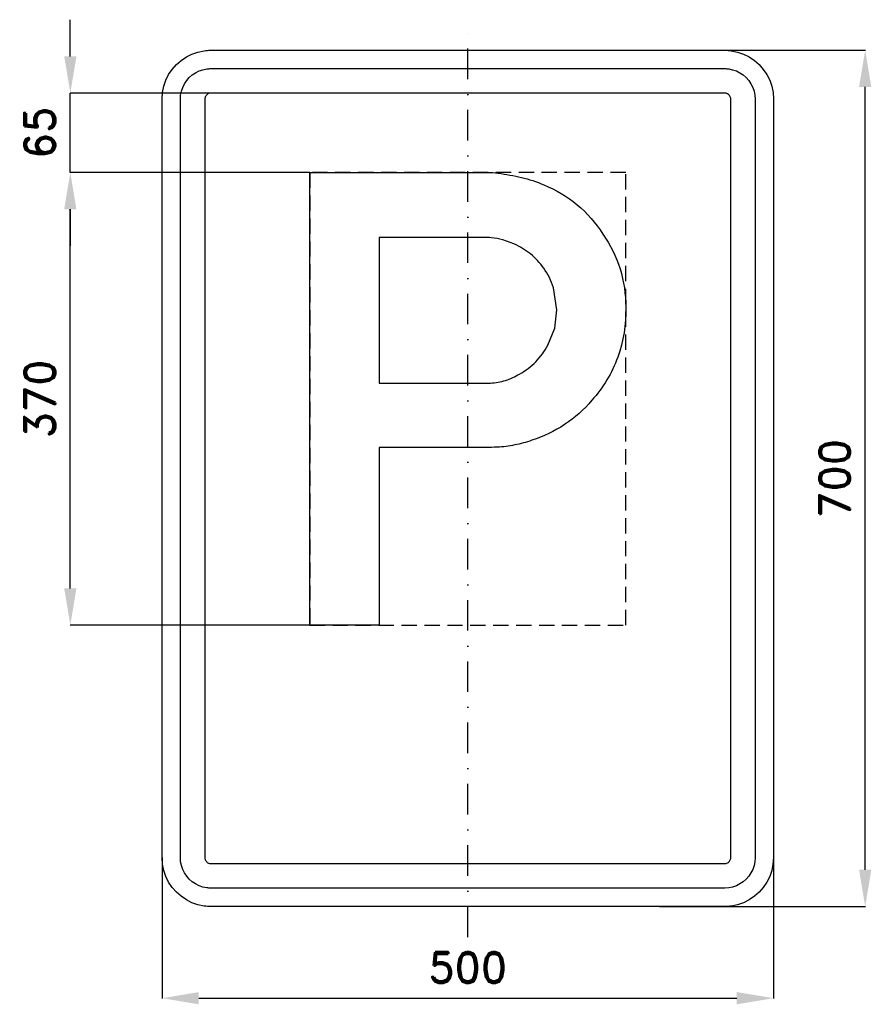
# Model space of a CAD drawing. Header units: millimetres. Extents: x -366 to 330, y -430 to 375.
import ezdxf

# ---------------------------------------------------------------- set-up
doc = ezdxf.new("R2010")
doc.units = ezdxf.units.MM
doc.header["$LTSCALE"] = 5
doc.linetypes.add('ČERCHOVANÁX2', pattern=[2, 1, -0.5, 0, -0.5])
doc.linetypes.add('ČÁRKOVANÁX2', pattern=[1.5, 1, -0.5])
doc.layers.add('Kóty', color=2, linetype='Continuous')
doc.layers.add('Značka', color=7, linetype='Continuous')
doc.styles.get("Standard").update_dxf_attribs({"font": 'romand.shx', "height": 25})
doc.dimstyles.get("Standard").update_dxf_attribs({"dimtxt": 25, "dimasz": 30, "dimexe": 0.18, "dimexo": 0.0625, "dimgap": 12.5, "dimtad": 1, "dimdec": 0, "dimzin": 0, "dimdsep": 46, "dimtxsty": 'Standard', "dimcen": 0.09, "dimadec": 0, "dimazin": 0, "dimtfac": 1, "dimtdec": 0, "dimtofl": 0, "dimtmove": 0, "dimatfit": 3, "dimfxl": 1, "dimtolj": 1, "dimtzin": 0, "dimarcsym": 0})

# ---------------------------------------------------------------- blocks, each defined once
blk = doc.blocks.new('*D0')
at = {"layer": 'Defpoints', "color": 0, "transparency": 16777216}
for p in [(-325, 250.039), (-129.2, 250.039), (-129.2, -119.961)]:
    blk.add_point(p, dxfattribs=at)
at = {"layer": 'Kóty', "color": 0, "lineweight": -2, "transparency": 16777216}
for p, q in [((-129.2625, 250.039), (-325.18, 250.039)), ((-325, -89.961), (-325, 220.039)), ((-129.2625, -119.961), (-325.18, -119.961))]:
    blk.add_line(p, q, dxfattribs=at)
at = {"layer": 'Kóty', "color": 0, "transparency": 16777216}
for points in [[(-330, 220.039), (-320, 220.039), (-325, 250.039)], [(-330, -89.961), (-320, -89.961), (-325, -119.961)]]:
    blk.add_solid(points, dxfattribs=at)
at = {"layer": 'Kóty', "color": 0, "transparency": 16777216, "insert": (-350, 65.039), "char_height": 25, "attachment_point": 5, "rotation": 90}
blk.add_mtext('\\A1;370', dxfattribs=at)
blk = doc.blocks.new('*D1')
at = {"layer": 'Defpoints', "color": 0, "transparency": 16777216}
for p in [(-250, -310), (250, -310), (250, -425)]:
    blk.add_point(p, dxfattribs=at)
at = {"layer": 'Kóty', "color": 0, "lineweight": -2, "transparency": 16777216}
for p, q in [((-250, -310.0625), (-250, -425.18)), ((250, -310.0625), (250, -425.18)), ((-220, -425), (220, -425))]:
    blk.add_line(p, q, dxfattribs=at)
at = {"layer": 'Kóty', "color": 0, "transparency": 16777216}
for points in [[(-220, -420), (-220, -430), (-250, -425)], [(220, -420), (220, -430), (250, -425)]]:
    blk.add_solid(points, dxfattribs=at)
at = {"layer": 'Kóty', "color": 0, "transparency": 16777216, "insert": (0, -400), "char_height": 25, "attachment_point": 5}
blk.add_mtext('\\A1;500', dxfattribs=at)
blk = doc.blocks.new('*D2')
at = {"layer": 'Defpoints', "color": 0, "transparency": 16777216}
for p in [(134.41, 350), (325, 350), (156.85, -350)]:
    blk.add_point(p, dxfattribs=at)
at = {"layer": 'Kóty', "color": 0, "lineweight": -2, "transparency": 16777216}
for p, q in [((134.47, 350), (325.18, 350)), ((325, -320), (325, 320)), ((156.91, -350), (325.18, -350))]:
    blk.add_line(p, q, dxfattribs=at)
at = {"layer": 'Kóty', "color": 0, "transparency": 16777216}
for points in [[(320, 320), (330, 320), (325, 350)], [(320, -320), (330, -320), (325, -350)]]:
    blk.add_solid(points, dxfattribs=at)
at = {"layer": 'Kóty', "color": 0, "transparency": 16777216, "insert": (300, 0), "char_height": 25, "attachment_point": 5, "rotation": 90}
blk.add_mtext('\\A1;700', dxfattribs=at)
blk = doc.blocks.new('*D3')
at = {"layer": 'Defpoints', "color": 0, "transparency": 16777216}
for p in [(-325, 315), (-195.71, 315), (-129.2, 250.04)]:
    blk.add_point(p, dxfattribs=at)
at = {"layer": 'Kóty', "color": 0, "lineweight": -2, "transparency": 16777216}
for p, q in [((-325, 345), (-325, 375)), ((-195.78, 315), (-325.18, 315)), ((-129.26, 250.04), (-325.18, 250.04)), ((-325, 220.04), (-325, 190.04))]:
    blk.add_line(p, q, dxfattribs=at)
at = {"layer": 'Kóty', "color": 0, "transparency": 16777216}
for points in [[(-330, 345), (-320, 345), (-325, 315)], [(-330, 220.04), (-320, 220.04), (-325, 250.04)]]:
    blk.add_solid(points, dxfattribs=at)
at = {"layer": 'Kóty', "color": 0, "transparency": 16777216, "insert": (-350, 282.52), "char_height": 25, "attachment_point": 5, "rotation": 90}
blk.add_mtext('\\A1;65', dxfattribs=at)

msp = doc.modelspace()

# ---------------------------------------------------------------- linework, layer by layer
at = {"layer": 'Kóty'}
msp.add_lwpolyline([(-325, 250.039), (-325, 315)], dxfattribs=at)
at = {"layer": 'Značka', "color": 6, "linetype": 'ČERCHOVANÁX2', "ltscale": 5}
msp.add_lwpolyline([(0, -375), (0, 375)], dxfattribs=at)
at = {"layer": 'Značka', "color": 5}
for points in [[(-210, -350), (-210.2, -349.9995), (-210.3, -349.9988, -0.0321716), (-215.5, -349.637), (-220.6, -348.5823), (-225.5, -346.9227), (-230.1, -344.5885), (-234.4, -341.714), (-238.3, -338.2843), (-241.7, -334.4026), (-244.6, -330.0906), (-246.9, -325.4605), (-248.6, -320.5549), (-249.7, -315.4767), (-250, -310.314), (-250, -310.157), (-250, -310), (-250, 310), (-250, 310.157), (-250, 310.314), (-249.6, 315.479), (-248.6, 320.555), (-246.9, 325.464), (-244.6, 330.091), (-241.7, 334.402), (-238.3, 338.284), (-234.4, 341.717), (-230.1, 344.589), (-225.5, 346.906), (-220.6, 348.582), (-215.5, 349.654, -0.0367311), (-210.3, 349.999), (-210.2, 350), (-210, 350), (210, 350), (210.2, 350), (210.3, 349.999, -0.0321716), (215.5, 349.637), (220.6, 348.582), (225.5, 346.923), (230.1, 344.589), (234.4, 341.714), (238.3, 338.284), (241.7, 334.403), (244.6, 330.091), (246.9, 325.46), (248.6, 320.555), (249.7, 315.477), (250, 310.314), (250, 310.157), (250, 310), (250, -310), (250, -310.157), (250, -310.314), (249.6, -315.4791), (248.6, -320.5549), (246.9, -325.4636), (244.6, -330.0906), (241.7, -334.4017), (238.3, -338.2843), (234.4, -341.7172), (230.1, -344.5885), (225.5, -346.9061), (220.6, -348.5823), (215.5, -349.6542, -0.0367341), (210.3, -349.9988), (210.2, -349.9996), (210, -350), (-210, -350)], [(-210, -335), (-210.1, -334.9997), (-210.2, -334.9992, -0.0321601), (-213.4, -334.7731), (-216.6, -334.1139), (-219.7, -333.0767), (-222.6, -331.6178), (-225.3, -329.8212), (-227.7, -327.6777), (-229.8, -325.2516), (-231.6, -322.5566), (-233.1, -319.6628), (-234.1, -316.5968), (-234.8, -313.423), (-235, -310.196), (-235, -310.098), (-235, -310), (-235, 310), (-235, 310.098), (-235, 310.196), (-234.8, 313.424), (-234.1, 316.597), (-233.1, 319.665), (-231.6, 322.557), (-229.8, 325.251), (-227.7, 327.678), (-225.3, 329.823), (-222.6, 331.618), (-219.7, 333.066), (-216.6, 334.114), (-213.4, 334.784, -0.0367287), (-210.2, 334.999), (-210.1, 335), (-210, 335), (210, 335), (210.1, 335), (210.2, 334.999, -0.0321789), (213.4, 334.773), (216.6, 334.114), (219.7, 333.077), (222.6, 331.618), (225.3, 329.821), (227.7, 327.678), (229.8, 325.252), (231.6, 322.557), (233.1, 319.663), (234.1, 316.597), (234.8, 313.423), (235, 310.196), (235, 310.098), (235, 310), (235, -310), (235, -310.098), (235, -310.196), (234.8, -313.424), (234.1, -316.5968), (233.1, -319.6648), (231.6, -322.5566), (229.8, -325.2511), (227.7, -327.6777), (225.3, -329.8233), (222.6, -331.6178), (219.7, -333.0663), (216.6, -334.1139), (213.4, -334.7839), (210.2, -334.9992), (210.1, -334.9997), (210, -335), (-210, -335)], [(-129.2, -119.961), (-129.2, 250.039), (20.5, 250.039), (22.7, 249.754), (24.9, 249.46, -0.0253522), (43.9, 246.011, -0.042933), (62.2, 240.018, -0.0795852), (89.4, 223.722, -0.076468), (110.5, 199.742, -0.0768591), (124.5, 171.213, -0.0757333), (129.2, 139.771, -0.0940344), (122.6, 99.087, -0.0983727), (101.5, 63.844, -0.0732822), (79.2, 43.988, -0.067707), (52.4, 31.122, -0.0342059), (38.4, 27.282, -0.0378679), (24.1, 25.495), (21.7, 25.383), (19.3, 25.302), (-72.5, 25.302), (-72.5, -119.961), (-129.2, -119.961)], [(-72.5, 196.89), (-72.5, 77.873), (15.1, 77.873), (16.8, 77.875), (18.6, 77.911, 0.0671332), (30.9, 80.101, 0.0577061), (42.4, 85.311, 0.0717257), (55.7, 95.396, 0.0745311), (65.5, 108.783), (71.1, 122.785), (72.8, 137.844), (70.1, 155.791, 0.0837356), (62.1, 171.915, 0.0733358), (51.3, 183.454, 0.0660673), (37.8, 191.648), (28.7, 195.041, 0.0492476), (19.2, 196.697), (17.7, 196.805), (16.3, 196.89), (-72.5, 196.89)]]:
    msp.add_lwpolyline(points, format="xyb", dxfattribs=at)
msp.add_lwpolyline([(-210, -315), (210, -315), (210, -315), (210, -315), (210.7, -314.955), (211.3, -314.823), (211.9, -314.615), (212.5, -314.324), (213.1, -313.964), (213.5, -313.536), (214, -313.05), (214.3, -312.511), (214.6, -311.933), (214.8, -311.319), (215, -310.685), (215, -310.039), (215, -310.02), (215, -310), (215, 310), (215, 310.02), (215, 310.039), (215, 310.685), (214.8, 311.319), (214.6, 311.933), (214.3, 312.511), (214, 313.05), (213.5, 313.536), (213.1, 313.965), (212.5, 314.324), (211.9, 314.613), (211.3, 314.823), (210.7, 314.957), (210, 315), (210, 315), (210, 315), (-210, 315), (-210, 315), (-210, 315), (-210.7, 314.955), (-211.3, 314.823), (-211.9, 314.615), (-212.5, 314.324), (-213.1, 313.964), (-213.5, 313.536), (-214, 313.05), (-214.3, 312.511), (-214.6, 311.933), (-214.8, 311.319), (-215, 310.685), (-215, 310.039), (-215, 310.02), (-215, 310), (-215, -310), (-215, -310.02), (-215, -310.039), (-215, -310.685), (-214.8, -311.319), (-214.6, -311.933), (-214.3, -312.511), (-214, -313.05), (-213.5, -313.536), (-213.1, -313.965), (-212.5, -314.324), (-211.9, -314.613), (-211.3, -314.823), (-210.7, -314.957), (-210, -315), (-210, -315), (-210, -315)], dxfattribs=at)
at = {"layer": 'Značka', "color": 6, "linetype": 'ČÁRKOVANÁX2', "ltscale": 2.5}
msp.add_lwpolyline([(-129.2, -119.961), (129.183, -119.961), (129.183, 250.039), (-129.2, 250.039)], close=True, dxfattribs=at)

# ---------------------------------------------------------------- dimensions: what is measured, and where the dimension line sits
at = {"layer": 'Kóty'}
for base, p1, p2, picture, middle in [((-325, 315), (-129.2, 250.039), (-195.713, 315), '*D3', (-350, 282.5195)), ((325, 350), (156.8502, -350), (134.4095, 350), '*D2', (300, 0)), ((-325, 250.039), (-129.2, -119.961), (-129.2, 250.039), '*D0', (-350, 65.039))]:
    dim = msp.add_linear_dim(base=base, p1=p1, p2=p2, angle=90, dimstyle='Standard', dxfattribs=at)
    dim.commit()
    dim.dimension.update_dxf_attribs({"geometry": picture, "text_midpoint": middle})
dim = msp.add_linear_dim(base=(250, -425), p1=(-250, -310), p2=(250, -310), dimstyle='Standard', dxfattribs=at)
dim.commit()
dim.dimension.update_dxf_attribs({"geometry": '*D1', "text_midpoint": (0, -400)})

doc.saveas('drawing.dxf')
